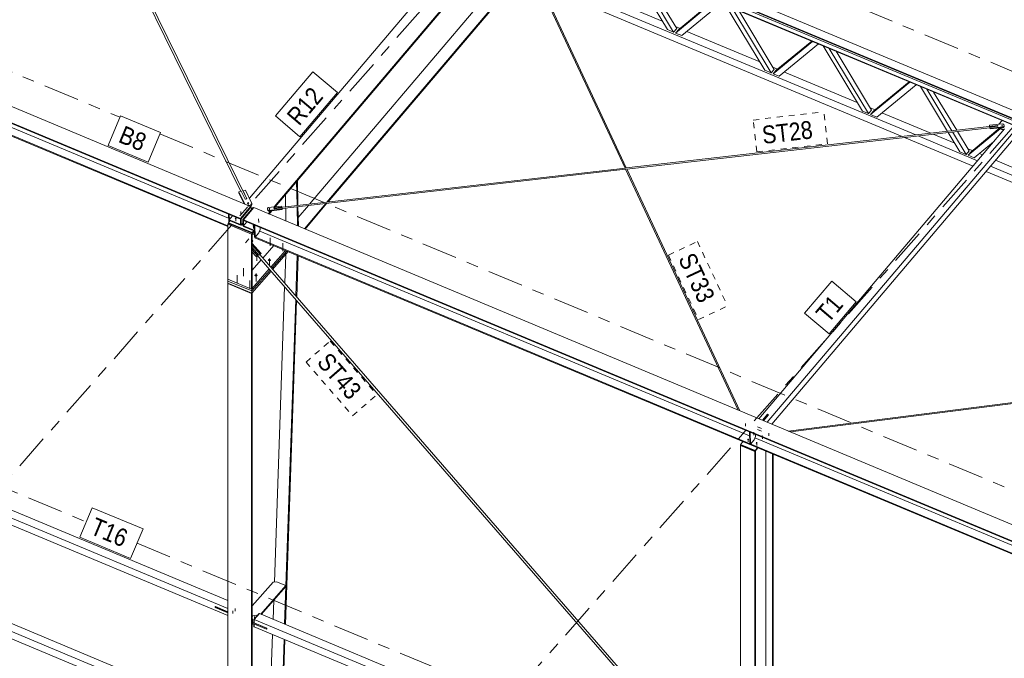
# Model space of a CAD drawing. Header units: millimetres. Extents: x -698 to 216, y -34 to 576.
# Tile 15 of 88: x -524 to -441, y 240 to 294. Entities that reach past the tile are written whole.
import ezdxf

# ---------------------------------------------------------------- set-up
doc = ezdxf.new("R2010")
doc.units = ezdxf.units.MM
for name, pattern in [('XKITLINE00', [0]), ('XKITLINE02', [4, 2, -2]), ('XKITLINE03', [6, 3, -1, 1, -1]), ('XKITLINE04', [3, 0.5, -0.5, 0.5, -0.5, 0.5, -0.5])]:
    doc.linetypes.add(name, pattern=pattern)
for name, color, linetype, lineweight in [('Element', 2, 'Continuous', 0), ('Spoina', 1, 'Continuous', 0), ('Znak elementu', 2, 'Continuous', 0), ('Śruba', 3, 'Continuous', 0)]:
    doc.layers.add(name, color=color, linetype=linetype, lineweight=lineweight)
doc.styles.add('ARIAL', font='ARIAL.TTF')

msp = doc.modelspace()

# ---------------------------------------------------------------- hatches: boundary and pattern name
at = {"layer": 'Śruba'}
for points in [[(-441.669, 285.22), (-441.68, 285.222), (-441.69, 285.225), (-441.699, 285.23), (-441.706, 285.236), (-441.712, 285.243), (-441.715, 285.251), (-441.717, 285.259), (-441.716, 285.267), (-441.712, 285.275), (-441.707, 285.282), (-441.7, 285.289), (-441.691, 285.294), (-441.681, 285.298), (-441.671, 285.301), (-441.659, 285.302), (-441.648, 285.301), (-441.637, 285.299), (-441.627, 285.296), (-441.618, 285.291), (-441.61, 285.285), (-441.605, 285.278), (-441.601, 285.27), (-441.6, 285.262), (-441.601, 285.254), (-441.604, 285.246), (-441.609, 285.239), (-441.616, 285.232), (-441.625, 285.227), (-441.635, 285.223), (-441.646, 285.22), (-441.657, 285.219)], [(-505.116, 278.648), (-505.125, 278.648), (-505.134, 278.65), (-505.142, 278.652), (-505.15, 278.654), (-505.158, 278.657), (-505.166, 278.661), (-505.172, 278.665), (-505.178, 278.67), (-505.184, 278.675), (-505.189, 278.68), (-505.193, 278.686), (-505.196, 278.692), (-505.198, 278.698), (-505.2, 278.704), (-505.2, 278.71), (-505.2, 278.717), (-505.199, 278.723), (-505.197, 278.729), (-505.194, 278.735), (-505.19, 278.741), (-505.186, 278.747), (-505.18, 278.752), (-505.174, 278.757), (-505.168, 278.761), (-505.161, 278.765), (-505.153, 278.769), (-505.145, 278.772), (-505.137, 278.774), (-505.128, 278.776), (-505.119, 278.777), (-505.11, 278.777), (-505.101, 278.777), (-505.092, 278.776), (-505.083, 278.775), (-505.075, 278.773), (-505.067, 278.771), (-505.059, 278.768), (-505.052, 278.764), (-505.045, 278.76), (-505.039, 278.755), (-505.033, 278.75), (-505.028, 278.745), (-505.025, 278.739), (-505.021, 278.733), (-505.019, 278.727), (-505.018, 278.721), (-505.017, 278.715), (-505.017, 278.708), (-505.018, 278.702), (-505.02, 278.696), (-505.023, 278.69), (-505.027, 278.684), (-505.032, 278.678), (-505.037, 278.673), (-505.043, 278.668), (-505.049, 278.664), (-505.056, 278.66), (-505.064, 278.656), (-505.072, 278.653), (-505.081, 278.651), (-505.089, 278.649), (-505.098, 278.648), (-505.107, 278.648)], [(-503.311, 278.195), (-503.322, 278.197), (-503.332, 278.201), (-503.341, 278.206), (-503.349, 278.212), (-503.354, 278.219), (-503.358, 278.227), (-503.359, 278.235), (-503.358, 278.243), (-503.355, 278.251), (-503.35, 278.258), (-503.343, 278.264), (-503.334, 278.27), (-503.324, 278.274), (-503.313, 278.276), (-503.302, 278.277), (-503.29, 278.277), (-503.279, 278.275), (-503.269, 278.271), (-503.26, 278.266), (-503.253, 278.26), (-503.247, 278.253), (-503.244, 278.245), (-503.242, 278.237), (-503.243, 278.229), (-503.246, 278.221), (-503.252, 278.214), (-503.259, 278.208), (-503.268, 278.202), (-503.278, 278.198), (-503.288, 278.196), (-503.3, 278.195)], [(-506.16, 277.387), (-506.167, 277.388), (-506.175, 277.389), (-506.182, 277.391), (-506.188, 277.393), (-506.195, 277.395), (-506.201, 277.398), (-506.206, 277.402), (-506.211, 277.405), (-506.216, 277.409), (-506.22, 277.414), (-506.223, 277.418), (-506.225, 277.423), (-506.227, 277.428), (-506.228, 277.433), (-506.229, 277.439), (-506.229, 277.444), (-506.228, 277.449), (-506.226, 277.454), (-506.224, 277.459), (-506.221, 277.464), (-506.217, 277.468), (-506.213, 277.473), (-506.208, 277.477), (-506.202, 277.48), (-506.197, 277.483), (-506.19, 277.486), (-506.184, 277.489), (-506.177, 277.491), (-506.17, 277.492), (-506.163, 277.493), (-506.155, 277.493), (-506.148, 277.493), (-506.141, 277.493), (-506.133, 277.492), (-506.126, 277.49), (-506.12, 277.488), (-506.113, 277.485), (-506.107, 277.482), (-506.102, 277.479), (-506.097, 277.475), (-506.092, 277.471), (-506.088, 277.467), (-506.085, 277.462), (-506.083, 277.457), (-506.081, 277.452), (-506.079, 277.447), (-506.079, 277.442), (-506.079, 277.437), (-506.08, 277.432), (-506.082, 277.427), (-506.084, 277.422), (-506.087, 277.417), (-506.091, 277.412), (-506.095, 277.408), (-506.1, 277.404), (-506.105, 277.4), (-506.111, 277.397), (-506.118, 277.394), (-506.124, 277.392), (-506.131, 277.39), (-506.138, 277.389), (-506.145, 277.388), (-506.153, 277.387)], [(-504.664, 276.762), (-504.671, 276.763), (-504.678, 276.764), (-504.685, 276.766), (-504.692, 276.768), (-504.698, 276.77), (-504.704, 276.773), (-504.71, 276.777), (-504.715, 276.78), (-504.719, 276.784), (-504.723, 276.789), (-504.726, 276.793), (-504.729, 276.798), (-504.731, 276.803), (-504.732, 276.808), (-504.733, 276.814), (-504.732, 276.819), (-504.731, 276.824), (-504.73, 276.829), (-504.727, 276.834), (-504.724, 276.839), (-504.721, 276.843), (-504.716, 276.848), (-504.712, 276.852), (-504.706, 276.855), (-504.7, 276.859), (-504.694, 276.861), (-504.687, 276.864), (-504.681, 276.866), (-504.673, 276.867), (-504.666, 276.868), (-504.659, 276.868), (-504.652, 276.868), (-504.644, 276.868), (-504.637, 276.867), (-504.63, 276.865), (-504.623, 276.863), (-504.617, 276.86), (-504.611, 276.857), (-504.606, 276.854), (-504.6, 276.85), (-504.596, 276.846), (-504.592, 276.842), (-504.589, 276.837), (-504.586, 276.832), (-504.584, 276.827), (-504.583, 276.822), (-504.583, 276.817), (-504.583, 276.812), (-504.584, 276.807), (-504.586, 276.802), (-504.588, 276.797), (-504.591, 276.792), (-504.595, 276.787), (-504.599, 276.783), (-504.604, 276.779), (-504.609, 276.775), (-504.615, 276.772), (-504.621, 276.769), (-504.628, 276.767), (-504.635, 276.765), (-504.642, 276.764), (-504.649, 276.763), (-504.656, 276.762)], [(-503.33, 273.835), (-503.343, 273.836), (-503.356, 273.839), (-503.368, 273.842), (-503.38, 273.845), (-503.391, 273.85), (-503.402, 273.855), (-503.411, 273.861), (-503.42, 273.868), (-503.428, 273.875), (-503.435, 273.883), (-503.44, 273.891), (-503.445, 273.9), (-503.448, 273.908), (-503.45, 273.917), (-503.451, 273.926), (-503.45, 273.935), (-503.448, 273.944), (-503.445, 273.953), (-503.44, 273.962), (-503.435, 273.97), (-503.428, 273.977), (-503.42, 273.985), (-503.411, 273.991), (-503.402, 273.997), (-503.391, 274.003), (-503.38, 274.007), (-503.368, 274.011), (-503.356, 274.014), (-503.343, 274.016), (-503.33, 274.018), (-503.317, 274.018), (-503.304, 274.018), (-503.291, 274.016), (-503.278, 274.014), (-503.266, 274.011), (-503.254, 274.007), (-503.243, 274.003), (-503.233, 273.997), (-503.223, 273.991), (-503.214, 273.985), (-503.206, 273.977), (-503.2, 273.97), (-503.194, 273.962), (-503.19, 273.953), (-503.186, 273.944), (-503.185, 273.935), (-503.184, 273.926), (-503.185, 273.917), (-503.186, 273.908), (-503.19, 273.9), (-503.194, 273.891), (-503.2, 273.883), (-503.206, 273.875), (-503.214, 273.868), (-503.223, 273.861), (-503.233, 273.855), (-503.243, 273.85), (-503.254, 273.845), (-503.266, 273.842), (-503.278, 273.839), (-503.291, 273.836), (-503.304, 273.835), (-503.317, 273.835)], [(-504.454, 272.56), (-504.467, 272.561), (-504.48, 272.564), (-504.492, 272.567), (-504.504, 272.57), (-504.515, 272.575), (-504.526, 272.58), (-504.535, 272.586), (-504.544, 272.593), (-504.552, 272.6), (-504.559, 272.608), (-504.564, 272.616), (-504.569, 272.625), (-504.572, 272.633), (-504.574, 272.642), (-504.575, 272.651), (-504.574, 272.66), (-504.572, 272.669), (-504.569, 272.678), (-504.564, 272.686), (-504.559, 272.695), (-504.552, 272.702), (-504.544, 272.71), (-504.535, 272.716), (-504.526, 272.722), (-504.515, 272.728), (-504.504, 272.732), (-504.492, 272.736), (-504.48, 272.739), (-504.467, 272.741), (-504.454, 272.743), (-504.441, 272.743), (-504.428, 272.743), (-504.415, 272.741), (-504.403, 272.739), (-504.39, 272.736), (-504.378, 272.732), (-504.367, 272.728), (-504.357, 272.722), (-504.347, 272.716), (-504.338, 272.71), (-504.33, 272.702), (-504.324, 272.695), (-504.318, 272.686), (-504.314, 272.678), (-504.31, 272.669), (-504.309, 272.66), (-504.308, 272.651), (-504.309, 272.642), (-504.31, 272.633), (-504.314, 272.625), (-504.318, 272.616), (-504.324, 272.608), (-504.33, 272.6), (-504.338, 272.593), (-504.347, 272.586), (-504.357, 272.58), (-504.367, 272.575), (-504.378, 272.57), (-504.39, 272.567), (-504.403, 272.564), (-504.415, 272.561), (-504.428, 272.56), (-504.441, 272.56)], [(-463.032, 258.789), (-463.039, 258.79), (-463.046, 258.791), (-463.053, 258.792), (-463.06, 258.794), (-463.066, 258.797), (-463.072, 258.8), (-463.078, 258.803), (-463.083, 258.807), (-463.087, 258.811), (-463.091, 258.815), (-463.094, 258.82), (-463.097, 258.825), (-463.099, 258.83), (-463.1, 258.835), (-463.101, 258.84), (-463.1, 258.845), (-463.099, 258.851), (-463.098, 258.856), (-463.095, 258.861), (-463.092, 258.865), (-463.089, 258.87), (-463.084, 258.874), (-463.079, 258.878), (-463.074, 258.882), (-463.068, 258.885), (-463.062, 258.888), (-463.055, 258.89), (-463.049, 258.892), (-463.041, 258.894), (-463.034, 258.895), (-463.027, 258.895), (-463.019, 258.895), (-463.012, 258.894), (-463.005, 258.893), (-462.998, 258.892), (-462.991, 258.89), (-462.985, 258.887), (-462.979, 258.884), (-462.973, 258.881), (-462.968, 258.877), (-462.964, 258.873), (-462.96, 258.868), (-462.957, 258.864), (-462.954, 258.859), (-462.952, 258.854), (-462.951, 258.849), (-462.951, 258.844), (-462.951, 258.838), (-462.952, 258.833), (-462.953, 258.828), (-462.956, 258.823), (-462.959, 258.818), (-462.963, 258.814), (-462.967, 258.81), (-462.972, 258.806), (-462.977, 258.802), (-462.983, 258.799), (-462.989, 258.796), (-462.996, 258.794), (-463.003, 258.792), (-463.01, 258.79), (-463.017, 258.789), (-463.024, 258.789)], [(-462.319, 258.491), (-462.327, 258.492), (-462.334, 258.493), (-462.341, 258.495), (-462.347, 258.497), (-462.354, 258.499), (-462.36, 258.502), (-462.365, 258.506), (-462.37, 258.509), (-462.375, 258.513), (-462.379, 258.518), (-462.382, 258.522), (-462.385, 258.527), (-462.386, 258.532), (-462.388, 258.537), (-462.388, 258.543), (-462.388, 258.548), (-462.387, 258.553), (-462.385, 258.558), (-462.383, 258.563), (-462.38, 258.568), (-462.376, 258.572), (-462.372, 258.577), (-462.367, 258.581), (-462.362, 258.584), (-462.356, 258.588), (-462.35, 258.59), (-462.343, 258.593), (-462.336, 258.595), (-462.329, 258.596), (-462.322, 258.597), (-462.314, 258.597), (-462.307, 258.597), (-462.3, 258.597), (-462.293, 258.596), (-462.286, 258.594), (-462.279, 258.592), (-462.273, 258.589), (-462.267, 258.586), (-462.261, 258.583), (-462.256, 258.579), (-462.251, 258.575), (-462.248, 258.571), (-462.244, 258.566), (-462.242, 258.561), (-462.24, 258.556), (-462.239, 258.551), (-462.238, 258.546), (-462.238, 258.541), (-462.239, 258.536), (-462.241, 258.531), (-462.243, 258.526), (-462.246, 258.521), (-462.25, 258.516), (-462.254, 258.512), (-462.259, 258.508), (-462.265, 258.504), (-462.27, 258.501), (-462.277, 258.498), (-462.283, 258.496), (-462.29, 258.494), (-462.297, 258.493), (-462.305, 258.492), (-462.312, 258.491)], [(-504.756, 243.654), (-504.767, 243.656), (-504.777, 243.66), (-504.785, 243.665), (-504.793, 243.671), (-504.798, 243.678), (-504.801, 243.685), (-504.803, 243.693), (-504.801, 243.701), (-504.798, 243.708), (-504.793, 243.715), (-504.785, 243.721), (-504.777, 243.726), (-504.767, 243.73), (-504.756, 243.732), (-504.744, 243.733), (-504.733, 243.732), (-504.722, 243.73), (-504.712, 243.726), (-504.703, 243.721), (-504.696, 243.715), (-504.69, 243.708), (-504.687, 243.701), (-504.686, 243.693), (-504.687, 243.685), (-504.69, 243.678), (-504.696, 243.671), (-504.703, 243.665), (-504.712, 243.66), (-504.722, 243.656), (-504.733, 243.654), (-504.744, 243.653)], [(-504.583, 243.85), (-504.594, 243.852), (-504.604, 243.856), (-504.613, 243.861), (-504.62, 243.867), (-504.625, 243.874), (-504.628, 243.881), (-504.63, 243.889), (-504.628, 243.897), (-504.625, 243.905), (-504.62, 243.911), (-504.613, 243.918), (-504.604, 243.923), (-504.594, 243.926), (-504.583, 243.929), (-504.571, 243.929), (-504.56, 243.929), (-504.549, 243.926), (-504.539, 243.923), (-504.53, 243.918), (-504.523, 243.911), (-504.517, 243.905), (-504.514, 243.897), (-504.513, 243.889), (-504.514, 243.881), (-504.517, 243.874), (-504.523, 243.867), (-504.53, 243.861), (-504.539, 243.856), (-504.549, 243.852), (-504.56, 243.85), (-504.571, 243.849)]]:
    msp.add_hatch(color=256, dxfattribs=at).paths.add_polyline_path(points, flags=17)

# ---------------------------------------------------------------- linework, layer by layer
at = {"layer": 'Element', "linetype": 'XKITLINE00', "lineweight": 0}
for p, q in [((-590.132, 314.054), (-504.898, 278.451)), ((-590.997, 313.036), (-505.762, 277.433)), ((-590.995, 312.977), (-505.76, 277.374)), ((-590.032, 311.583), (-506.82, 276.825)), ((-590.03, 311.524), (-506.82, 276.767)), ((-482.795, 304.09), (-397.56, 268.487)), ((-397.992, 267.978), (-483.227, 303.581)), ((-397.991, 267.931), (-483.226, 303.534)), ((-483.01, 303.305), (-440.632, 285.603)), ((-505.005, 279.132), (-485.069, 302.626)), ((-397.98, 267.46), (-483.215, 303.063)), ((-397.979, 267.413), (-483.214, 303.016)), ((-502.92, 278.404), (-483.051, 301.82)), ((-502.829, 278.415), (-483.022, 301.758)), ((-473.286, 281.677), (-482.802, 302.012)), ((-473.386, 281.666), (-482.584, 301.322)), ((-505.713, 279.712), (-515.187, 298.966)), ((-505.225, 279.088), (-515.042, 299.042)), ((-499.936, 278.64), (-483.072, 298.511)), ((-469.822, 293.319), (-473.131, 298.804)), ((-469.304, 293.103), (-472.614, 298.588)), ((-472.029, 298.344), (-469.045, 293.397)), ((-498.472, 278.807), (-482.336, 297.821)), ((-498.381, 278.817), (-482.275, 297.795)), ((-478.506, 296.208), (-450.057, 284.324)), ((-477.476, 296.382), (-448.92, 284.454)), ((-476.384, 296.596), (-470.255, 294.037)), ((-469.132, 293.031), (-465.823, 295.751)), ((-468.873, 293.325), (-465.888, 295.779)), ((-465.305, 295.535), (-468.614, 292.814)), ((-461.62, 289.893), (-464.929, 295.378)), ((-461.102, 289.676), (-464.411, 295.162)), ((-547.961, 294.677), (-506.747, 277.462)), ((-463.827, 294.918), (-460.843, 289.971)), ((-469.304, 293.103), (-469.822, 293.319)), ((-469.045, 293.397), (-469.304, 293.103)), ((-469.153, 293.576), (-468.765, 293.414)), ((-469.132, 293.031), (-468.873, 293.325)), ((-468.614, 292.814), (-469.132, 293.031)), ((-468.181, 293.17), (-462.053, 290.61)), ((-460.93, 289.605), (-457.621, 292.325)), ((-460.671, 289.899), (-457.686, 292.352)), ((-457.103, 292.109), (-460.412, 289.388)), ((-453.418, 286.467), (-456.727, 291.952)), ((-452.9, 286.25), (-456.209, 291.735)), ((-455.625, 291.491), (-452.64, 286.545)), ((-460.951, 290.15), (-460.562, 289.988)), ((-461.102, 289.676), (-461.62, 289.893)), ((-460.843, 289.971), (-461.102, 289.676)), ((-460.93, 289.605), (-460.671, 289.899)), ((-460.412, 289.388), (-460.93, 289.605)), ((-459.979, 289.744), (-453.851, 287.184)), ((-452.728, 286.178), (-449.418, 288.899)), ((-452.468, 286.473), (-449.484, 288.926)), ((-448.9, 288.683), (-452.21, 285.962)), ((-446.251, 284.758), (-448.525, 288.526)), ((-445.889, 284.799), (-448.007, 288.309)), ((-445.48, 284.846), (-447.422, 288.065)), ((-452.749, 286.724), (-452.36, 286.562)), ((-452.9, 286.25), (-453.418, 286.467)), ((-452.64, 286.545), (-452.9, 286.25)), ((-452.728, 286.178), (-452.468, 286.473)), ((-452.21, 285.962), (-452.728, 286.178)), ((-451.777, 286.318), (-447.658, 284.598)), ((-473.289, 281.677), (-442.034, 285.238)), ((-473.241, 281.582), (-442.681, 285.064)), ((-444.266, 283.047), (-441.839, 285.042)), ((-442.714, 285.265), (-441.601, 285.392)), ((-442.713, 285.206), (-442.714, 285.265)), ((-442.696, 285.178), (-442.714, 285.265)), ((-442.704, 285.162), (-442.713, 285.206)), ((-442.036, 285.253), (-442.696, 285.178)), ((-442.696, 285.163), (-442.696, 285.178)), ((-442.682, 285.108), (-442.022, 285.183)), ((-442.681, 285.049), (-442.682, 285.108)), ((-442.664, 285.021), (-442.682, 285.108)), ((-442.663, 284.962), (-442.681, 285.049)), ((-441.551, 285.148), (-442.664, 285.021)), ((-441.549, 285.089), (-442.663, 284.962)), ((-442.036, 285.238), (-442.036, 285.253)), ((-442.032, 285.232), (-442.036, 285.253)), ((-442.03, 285.225), (-442.034, 285.238)), ((-442.024, 285.19), (-442.03, 285.225)), ((-442.022, 285.183), (-442.026, 285.204)), ((-442.024, 285.183), (-442.024, 285.19)), ((-441.924, 285.355), (-441.665, 285.661)), ((-441.843, 285.055), (-441.811, 284.962)), ((-441.812, 285.032), (-441.821, 285.058)), ((-441.811, 284.962), (-441.812, 285.032)), ((-441.812, 285.032), (-441.506, 284.904)), ((-441.601, 285.392), (-441.506, 285.343)), ((-441.48, 285.215), (-441.551, 285.148)), ((-441.549, 285.089), (-441.551, 285.148)), ((-441.549, 285.089), (-441.479, 285.156)), ((-441.506, 285.343), (-441.48, 285.215)), ((-441.479, 285.156), (-441.48, 285.215)), ((-462.138, 260.59), (-441.45, 284.971)), ((-461.425, 260.292), (-440.737, 284.673)), ((-449.868, 284.245), (-444.107, 281.839)), ((-448.731, 284.375), (-443.729, 282.285)), ((-447.469, 284.519), (-445.648, 283.758)), ((-445.215, 283.041), (-446.195, 284.664)), ((-444.697, 282.824), (-445.832, 284.705)), ((-444.438, 283.118), (-445.423, 284.752)), ((-444.525, 282.752), (-441.817, 284.979)), ((-442.663, 284.962), (-442.664, 285.021)), ((-441.811, 284.962), (-441.55, 284.853)), ((-440.724, 284.085), (-461.046, 260.134)), ((-442.382, 283.872), (-444.007, 282.536)), ((-444.697, 282.824), (-445.215, 283.041)), ((-444.438, 283.118), (-444.697, 282.824)), ((-444.546, 283.298), (-444.158, 283.136)), ((-444.525, 282.752), (-444.266, 283.047)), ((-444.007, 282.536), (-444.525, 282.752)), ((-443.574, 282.892), (-443.308, 282.781)), ((-442.637, 281.829), (-437.812, 279.814)), ((-442.217, 282.325), (-438.228, 280.659)), ((-502.934, 278.299), (-473.361, 281.669)), ((-502.254, 278.275), (-473.341, 281.57)), ((-463.86, 261.309), (-473.348, 281.585)), ((-463.729, 261.255), (-473.248, 281.595)), ((-443.016, 281.383), (-437.438, 279.053)), ((-501.033, 280.529), (-501.035, 280.53)), ((-501.033, 280.529), (-500.964, 280.61)), ((-500.986, 278.52), (-501.033, 280.529)), ((-500.964, 280.61), (-500.966, 280.611)), ((-500.916, 278.529), (-500.964, 280.61)), ((-505.889, 279.667), (-505.692, 279.717)), ((-505.886, 279.573), (-505.889, 279.667)), ((-505.392, 278.657), (-505.889, 279.667)), ((-505.447, 278.681), (-505.886, 279.573)), ((-505.692, 279.717), (-505.365, 279.052)), ((-505.534, 279.758), (-505.337, 279.808)), ((-505.533, 279.716), (-505.534, 279.758)), ((-505.207, 279.093), (-505.534, 279.758)), ((-505.337, 279.808), (-504.792, 278.7)), ((-501.95, 278.411), (-501.974, 279.423)), ((-505.762, 277.433), (-504.898, 278.451)), ((-505.761, 277.415), (-504.897, 278.433)), ((-504.84, 278.409), (-505.704, 277.391)), ((-505.365, 279.052), (-505.207, 279.093)), ((-505.33, 279.061), (-505.324, 279.067)), ((-505.324, 279.067), (-505.284, 279.085)), ((-505.284, 279.085), (-505.245, 279.086)), ((-505.245, 279.086), (-505.241, 279.084)), ((-504.895, 278.549), (-505.042, 278.511)), ((-504.901, 278.452), (-504.893, 278.455)), ((-504.898, 278.451), (-504.897, 278.433)), ((-504.897, 278.433), (-504.84, 278.409)), ((-504.792, 278.7), (-504.895, 278.549)), ((-504.893, 278.455), (-504.895, 278.549)), ((-504.893, 278.455), (-504.79, 278.606)), ((-504.835, 278.188), (-504.84, 278.409)), ((-504.79, 278.606), (-504.792, 278.7)), ((-503.408, 278.349), (-502.295, 278.476)), ((-502.295, 278.476), (-502.277, 278.388)), ((-500.947, 276.801), (-500.984, 278.42)), ((-500.875, 276.771), (-500.913, 278.428)), ((-500.892, 277.513), (-500.03, 278.529)), ((-500.377, 276.563), (-498.567, 278.696)), ((-500.316, 276.537), (-498.476, 278.706)), ((-506.738, 277.089), (-506.755, 277.789)), ((-506.687, 277.323), (-506.698, 277.765)), ((-506.413, 277.646), (-506.691, 277.319)), ((-505.562, 277.332), (-504.698, 278.35)), ((-504.641, 278.344), (-505.505, 277.326)), ((-504.698, 278.35), (-504.652, 278.331)), ((-504.641, 278.344), (-419.406, 242.741)), ((-503.479, 278.281), (-503.408, 278.349)), ((-503.477, 278.222), (-503.479, 278.281)), ((-503.453, 278.153), (-503.479, 278.281)), ((-503.477, 278.222), (-503.451, 278.094)), ((-503.451, 278.094), (-503.453, 278.153)), ((-503.358, 278.104), (-503.453, 278.153)), ((-503.451, 278.094), (-503.357, 278.045)), ((-503.409, 277.829), (-503.211, 278.062)), ((-502.245, 278.231), (-503.358, 278.104)), ((-503.357, 278.045), (-503.358, 278.104)), ((-503.357, 278.045), (-502.244, 278.172)), ((-503.348, 277.804), (-503.12, 278.072)), ((-502.277, 278.388), (-502.937, 278.313)), ((-502.937, 278.313), (-502.922, 278.243)), ((-502.932, 278.292), (-502.93, 278.285)), ((-502.93, 278.285), (-502.927, 278.264)), ((-502.922, 278.243), (-502.263, 278.319)), ((-502.277, 278.373), (-502.277, 278.388)), ((-502.263, 278.319), (-502.245, 278.231)), ((-502.244, 278.172), (-502.245, 278.231)), ((-501.923, 277.208), (-501.948, 278.31)), ((-506.751, 277.022), (-506.82, 276.944)), ((-506.82, 276.944), (-504.825, 276.111)), ((-506.82, 272.33), (-506.82, 276.944)), ((-506.752, 277.073), (-506.618, 277.231)), ((-506.751, 277.022), (-506.752, 277.073)), ((-506.752, 277.073), (-504.757, 276.239)), ((-504.756, 276.189), (-506.751, 277.022)), ((-506.691, 277.319), (-505.75, 276.927)), ((-506.689, 277.261), (-506.691, 277.319)), ((-505.749, 276.868), (-506.689, 277.261)), ((-506.683, 277.154), (-506.686, 277.259)), ((-505.76, 277.374), (-505.762, 277.433)), ((-505.75, 276.927), (-505.761, 277.415)), ((-505.704, 277.391), (-505.761, 277.415)), ((-505.749, 276.885), (-505.75, 276.927)), ((-505.75, 276.927), (-505.75, 276.927)), ((-505.75, 276.927), (-505.749, 276.868)), ((-505.692, 276.861), (-505.749, 276.885)), ((-505.749, 276.868), (-505.738, 276.88)), ((-505.692, 276.861), (-505.704, 277.391)), ((-505.555, 277.023), (-505.692, 276.861)), ((-505.55, 276.802), (-505.562, 277.332)), ((-505.562, 277.332), (-505.505, 277.308)), ((-505.55, 276.802), (-505.493, 276.778)), ((-505.505, 277.326), (-420.271, 241.723)), ((-505.505, 277.326), (-505.504, 277.267)), ((-505.494, 276.82), (-505.505, 277.308)), ((-505.504, 277.267), (-420.269, 241.664)), ((-505.494, 276.82), (-505.216, 277.147)), ((-505.492, 276.761), (-505.494, 276.82)), ((-505.494, 276.82), (-504.553, 276.427)), ((-505.493, 276.778), (-505.494, 276.819)), ((-504.552, 276.368), (-505.492, 276.761)), ((-504.579, 276.443), (-504.589, 276.884)), ((-504.532, 276.861), (-504.509, 275.868)), ((-504.756, 276.189), (-504.825, 276.111)), ((-504.825, 276.111), (-504.825, 271.497)), ((-504.757, 276.239), (-504.623, 276.398)), ((-504.757, 276.239), (-504.755, 276.145)), ((-504.756, 276.071), (-504.712, 276.196)), ((-504.756, 271.575), (-504.756, 276.189)), ((-504.756, 276.146), (-504.755, 276.145)), ((-504.57, 276.061), (-504.756, 276.071)), ((-504.755, 276.145), (-504.577, 276.356)), ((-504.712, 276.196), (-504.573, 276.188)), ((-504.712, 276.196), (-504.712, 276.196)), ((-504.566, 275.892), (-504.577, 276.378)), ((-504.553, 276.427), (-504.55, 276.431)), ((-504.553, 276.427), (-504.552, 276.368)), ((-504.549, 276.372), (-504.552, 276.368)), ((-504.509, 275.868), (-504.202, 276.229)), ((-504.202, 276.229), (-504.097, 276.504)), ((-504.173, 276.306), (-504.122, 276.366)), ((-504.122, 276.366), (-504.124, 276.434)), ((-504.122, 276.366), (-462.904, 259.149)), ((-504.097, 276.504), (-504.102, 276.681)), ((-504.756, 275.602), (-504.702, 275.539)), ((-504.702, 275.539), (-504.756, 275.477)), ((-504.756, 275.34), (-504.022, 274.496)), ((-504.756, 275.182), (-504.092, 274.418)), ((-504.566, 275.892), (-504.509, 275.868)), ((-504.541, 275.873), (-504.535, 275.879)), ((-504.539, 275.814), (-504.541, 275.873)), ((-504.541, 275.873), (-421.329, 241.115)), ((-504.539, 275.814), (-421.329, 241.057)), ((-503.869, 274.096), (-502.943, 275.147)), ((-504.208, 274.352), (-504.756, 274.982)), ((-463.817, 227.731), (-504.756, 274.815)), ((-504.756, 274.791), (-504.32, 274.289)), ((-504.436, 274.223), (-504.756, 274.591)), ((-504.32, 274.289), (-504.436, 274.223)), ((-504.32, 274.289), (-504.309, 274.301)), ((-504.092, 274.418), (-504.208, 274.352)), ((-464.311, 228.601), (-504.13, 274.396)), ((-504.022, 274.496), (-504.092, 274.418)), ((-503.206, 273.334), (-501.967, 274.74)), ((-503.127, 273.242), (-501.85, 274.691)), ((-503.127, 273.242), (-501.85, 274.691)), ((-503.047, 273.151), (-501.733, 274.642)), ((-502.032, 271.983), (-501.949, 274.397)), ((-501.087, 270.896), (-500.969, 274.323)), ((-501.023, 270.823), (-500.903, 274.295)), ((-504.756, 273.09), (-504.001, 273.947)), ((-504.808, 271.516), (-503.338, 273.184)), ((-504.808, 271.335), (-503.259, 273.093)), ((-504.808, 271.335), (-503.259, 273.093)), ((-504.808, 271.154), (-503.179, 273.001)), ((-506.82, 272.33), (-504.825, 271.497)), ((-506.803, 271.987), (-506.82, 271.967)), ((-506.82, 271.967), (-504.825, 271.134)), ((-506.82, 230.254), (-506.82, 271.967)), ((-506.803, 272.168), (-506.803, 272.323)), ((-506.803, 271.987), (-506.803, 272.168)), ((-506.803, 272.168), (-504.808, 271.335)), ((-504.808, 271.335), (-506.803, 272.168)), ((-504.808, 271.154), (-506.803, 271.987)), ((-504.825, 271.497), (-504.756, 271.575)), ((-504.825, 271.134), (-504.756, 271.213)), ((-504.825, 213.892), (-504.825, 271.134)), ((-504.808, 271.335), (-504.808, 271.516)), ((-504.808, 271.335), (-504.808, 271.154)), ((-504.756, 213.889), (-504.756, 271.213)), ((-502.9, 246.849), (-502.042, 271.694)), ((-502.039, 243.305), (-501.097, 270.607)), ((-501.974, 243.277), (-501.033, 270.533)), ((-459.657, 259.554), (-429.695, 263.37)), ((-459.472, 259.476), (-429.673, 263.272)), ((-506.82, 245.302), (-547.301, 262.211)), ((-547.733, 261.721), (-506.82, 244.631)), ((-506.82, 244.026), (-547.733, 261.116)), ((-461.824, 260.459), (-461.396, 260.964)), ((-461.395, 260.952), (-461.817, 260.456)), ((-461.739, 260.423), (-461.31, 260.928)), ((-461.395, 260.952), (-461.396, 260.964)), ((-461.396, 260.964), (-461.31, 260.928)), ((-461.318, 260.92), (-461.395, 260.952)), ((-462.889, 258.483), (-462.912, 259.476)), ((-462.855, 259.452), (-462.832, 258.459)), ((-463.468, 258.658), (-463.662, 258.429)), ((-462.832, 258.459), (-462.525, 258.821)), ((-462.525, 258.821), (-462.421, 259.095)), ((-462.469, 258.967), (-421.256, 241.752)), ((-462.421, 259.095), (-462.425, 259.272)), ((-463.661, 258.358), (-463.683, 258.332)), ((-463.683, 258.332), (-462.472, 257.827)), ((-463.683, 217.019), (-463.683, 258.332)), ((-463.662, 258.429), (-462.451, 257.923)), ((-463.662, 258.429), (-463.661, 258.358)), ((-462.45, 257.852), (-463.661, 258.358)), ((-462.889, 258.483), (-462.832, 258.459)), ((-462.417, 257.891), (-462.472, 257.827)), ((-462.472, 257.827), (-462.472, 192.269)), ((-462.257, 258.152), (-462.451, 257.923)), ((-462.451, 257.923), (-462.45, 257.852)), ((-462.211, 258.134), (-462.45, 257.852)), ((-462.417, 192.332), (-462.417, 257.891)), ((-461.547, 227.432), (-461.547, 257.856)), ((-460.97, 227.394), (-460.97, 257.615)), ((-460.915, 227.411), (-460.915, 257.592)), ((-547.741, 252.181), (-506.82, 235.088)), ((-547.308, 252.671), (-506.82, 235.759)), ((-547.741, 251.576), (-506.82, 234.483)), ((-504.756, 244.846), (-503.006, 246.831)), ((-504.049, 244.144), (-501.929, 246.549)), ((-504.01, 244.128), (-501.929, 246.489)), ((-503.006, 246.831), (-502.72, 246.88)), ((-502.72, 246.88), (-501.929, 246.549)), ((-501.929, 246.489), (-501.929, 246.549)), ((-503.008, 243.71), (-502.952, 245.328)), ((-507.881, 244.768), (-507.859, 244.793)), ((-507.881, 244.708), (-507.881, 244.768)), ((-507.881, 244.768), (-506.82, 244.325)), ((-506.82, 244.265), (-507.881, 244.708)), ((-507.859, 244.793), (-506.82, 244.359)), ((-504.756, 243.956), (-504.706, 244.013)), ((-504.706, 244.013), (-504.42, 244.061)), ((-504.625, 243.714), (-504.192, 244.204)), ((-504.625, 243.714), (-504.625, 243.442)), ((-504.625, 243.714), (-504.596, 243.702)), ((-504.164, 244.192), (-504.596, 243.702)), ((-504.596, 243.702), (-504.164, 244.192)), ((-504.596, 243.43), (-504.596, 243.702)), ((-504.596, 243.702), (-463.683, 226.612)), ((-504.596, 243.43), (-504.596, 243.702)), ((-504.42, 244.061), (-504.346, 244.03)), ((-504.192, 244.204), (-504.164, 244.192)), ((-463.683, 227.283), (-504.164, 244.192)), ((-503.549, 242.959), (-504.756, 243.463)), ((-503.549, 242.898), (-504.756, 243.403)), ((-504.756, 243.342), (-504.717, 243.387)), ((-504.756, 243.282), (-504.678, 243.37)), ((-504.756, 243.282), (-504.756, 243.342)), ((-504.625, 243.442), (-504.596, 243.43)), ((-504.625, 243.348), (-504.625, 243.109)), ((-504.625, 243.109), (-504.596, 243.097)), ((-503.527, 242.983), (-504.596, 243.43)), ((-504.596, 243.097), (-504.596, 243.336)), ((-504.596, 243.097), (-504.596, 243.336)), ((-463.683, 226.008), (-504.596, 243.097)), ((-503.527, 242.983), (-503.549, 242.959)), ((-503.549, 242.898), (-503.549, 242.959)), ((-503.527, 242.923), (-503.549, 242.898)), ((-503.527, 242.923), (-503.527, 242.983)), ((-503.242, 236.918), (-503.051, 242.452)), ((-502.364, 233.897), (-502.083, 242.047)), ((-502.298, 233.87), (-502.017, 242.02))]:
    msp.add_line(p, q, dxfattribs=at)
at = {"layer": 'Spoina', "linetype": 'XKITLINE03', "lineweight": 0}
for p, q in [((-540.198, 238.634), (-357.487, 445.897)), ((-494.267, 224.393), (-314.741, 428.042)), ((-599.72, 320.958), (-515.905, 285.949)), ((-470.303, 302.127), (-408.722, 276.404)), ((-512.54, 284.543), (-430.414, 250.239)), ((-556.807, 267.807), (-518.741, 251.907)), ((-514.454, 250.116), (-475.604, 233.888))]:
    msp.add_line(p, q, dxfattribs=at)
at = {"layer": 'Znak elementu', "linetype": 'XKITLINE00', "lineweight": 0}
for p, q in [((-502.805, 286.052), (-499.655, 289.764)), ((-497.596, 288.018), (-499.655, 289.764)), ((-500.747, 284.305), (-497.596, 288.018)), ((-516.898, 283.572), (-515.857, 286.063)), ((-515.857, 286.063), (-512.492, 284.658)), ((-500.747, 284.305), (-502.805, 286.052)), ((-513.533, 282.166), (-512.492, 284.658)), ((-516.898, 283.572), (-513.533, 282.166)), ((-458.281, 269.463), (-455.994, 272.158)), ((-453.936, 270.411), (-455.994, 272.158)), ((-456.222, 267.716), (-453.936, 270.411)), ((-456.222, 267.716), (-458.281, 269.463)), ((-519.281, 250.615), (-518.24, 253.107)), ((-518.24, 253.107), (-513.953, 251.316)), ((-514.993, 248.824), (-513.953, 251.316)), ((-519.281, 250.615), (-514.993, 248.824))]:
    msp.add_line(p, q, dxfattribs=at)
at = {"layer": 'Znak elementu', "linetype": 'XKITLINE04', "lineweight": 0}
for p, q in [((-462.602, 285.713), (-456.659, 286.39)), ((-456.353, 283.707), (-456.659, 286.39)), ((-462.296, 283.03), (-462.602, 285.713)), ((-462.296, 283.03), (-456.353, 283.707)), ((-469.745, 274.346), (-467.299, 275.49)), ((-467.299, 275.49), (-464.764, 270.073)), ((-469.745, 274.346), (-467.21, 268.928)), ((-467.21, 268.928), (-464.764, 270.073)), ((-500.238, 265.352), (-498.201, 267.123)), ((-498.201, 267.123), (-494.276, 262.61)), ((-500.238, 265.352), (-496.314, 260.838)), ((-496.314, 260.838), (-494.276, 262.61))]:
    msp.add_line(p, q, dxfattribs=at)
at = {"layer": 'Śruba', "linetype": 'XKITLINE00', "lineweight": 0}
for p, q in [((-441.659, 285.313), (-441.654, 285.078)), ((-505.111, 278.795), (-505.102, 278.442)), ((-503.302, 278.292), (-503.296, 278.027)), ((-506.149, 277.217), (-506.156, 277.511)), ((-504.653, 276.592), (-504.659, 276.886)), ((-503.317, 274.078), (-503.317, 273.413)), ((-504.441, 272.802), (-504.441, 272.138)), ((-463.027, 258.91), (-463.021, 258.645)), ((-462.315, 258.612), (-462.309, 258.347)), ((-504.744, 243.753), (-504.744, 243.512)), ((-504.571, 243.95), (-504.571, 243.708))]:
    msp.add_line(p, q, dxfattribs=at)
at = {"layer": 'Śruba', "linetype": 'XKITLINE02', "lineweight": 0}
for p, q in [((-505.716, 277.726), (-505.723, 278.02)), ((-504.221, 277.101), (-504.227, 277.395)), ((-505.333, 275.387), (-505.052, 275.706)), ((-503.262, 275.799), (-503.262, 275.134)), ((-502.193, 275.353), (-502.193, 274.688)), ((-504.386, 274.524), (-504.386, 273.859)), ((-506.029, 272.66), (-506.029, 271.995)), ((-505.51, 273.249), (-505.51, 272.584)), ((-504.96, 272.214), (-504.96, 271.549)), ((-463.248, 260.199), (-463.243, 259.963)), ((-462.552, 259.47), (-462.546, 259.205)), ((-462.24, 259.907), (-461.919, 259.773)), ((-462.234, 259.672), (-461.914, 259.538)), ((-461.295, 259.383), (-461.29, 259.148)), ((-461.839, 259.172), (-461.833, 258.907)), ((-506.383, 244.438), (-506.383, 244.196)), ((-506.21, 244.634), (-506.21, 244.392))]:
    msp.add_line(p, q, dxfattribs=at)

# ---------------------------------------------------------------- texts
at = {"layer": 'Znak elementu', "style": 'ARIAL', "width": 0.85}
for s, rotation, p in [('R12', 49.6869, (-500.816, 285.15)), ('B8', -22.67194, (-516.113, 283.894)), ('ST28', 6.50307, (-461.768, 283.694)), ('ST33', -64.92185, (-468.947, 274.057)), ('T1', 49.6869, (-456.291, 268.562)), ('ST43', -48.99362, (-499.392, 265.293)), ('T16', -22.67194, (-518.496, 250.938))]:
    msp.add_text(s, height=1.5, rotation=rotation, dxfattribs=at).set_placement(p)

doc.saveas('drawing.dxf')
